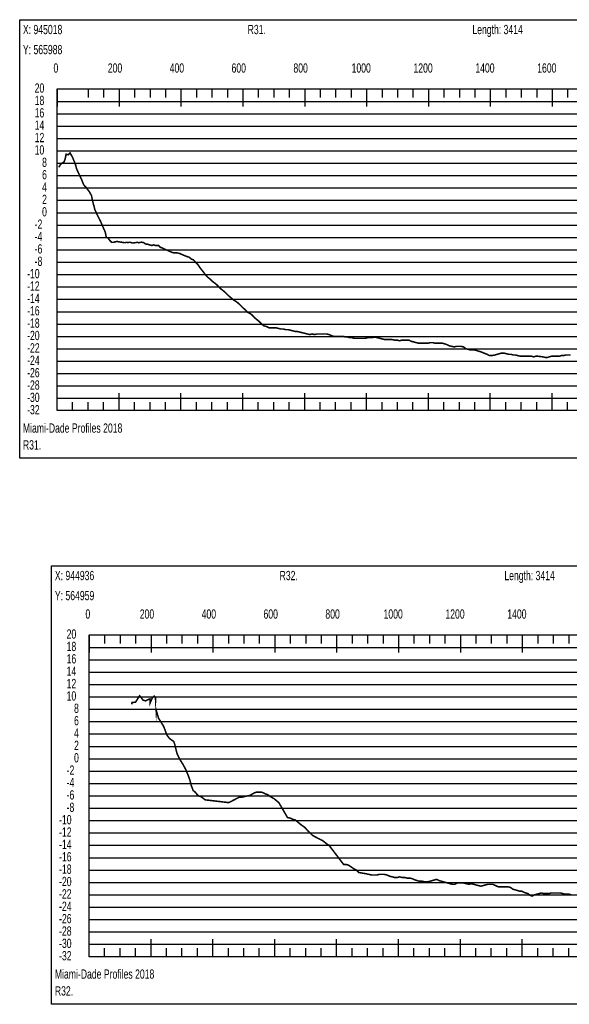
# Model space of a CAD drawing. Header units: inches. Extents: x 471865 to 538526, y 1054316 to 1102451.
# Tile 76 of 131: x 491028 to 492804, y 1099200 to 1102383. Entities that reach past the tile are written whole.
import ezdxf

# ---------------------------------------------------------------- set-up
doc = ezdxf.new("R2010")
doc.units = ezdxf.units.IN
doc.header["$MEASUREMENT"] = 0
for name, color, linetype in [('LABELS', 7, 'Continuous'), ('X_Gr1', 7, 'Continuous'), ('XSECTION', 7, 'Continuous')]:
    doc.layers.add(name, color=color, linetype=linetype)
doc.styles.get("Standard").update_dxf_attribs({"font": 'arial.ttf'})

msp = doc.modelspace()

# ---------------------------------------------------------------- linework, layer by layer
at = {"layer": 'X_Gr1', "color": 6, "linetype": 'Continuous', "lineweight": 18, "true_color": 0xff00ff, "transparency": 33554687, "const_width": 5}
for points in [[(491154.2, 1101906.2), (491154.2, 1101906.2), (491160.5, 1101916.6), (491171, 1101923.6), (491175, 1101933.4), (491178, 1101948.4), (491184.5, 1101946.8), (491190.7, 1101953), (491198.9, 1101938.2), (491206, 1101920.8), (491208.6, 1101913.3), (491208.8, 1101913.6), (491211.9, 1101901.1), (491215.4, 1101893.4), (491222.9, 1101877.4), (491227.9, 1101866.9), (491234.6, 1101849.8), (491243.9, 1101839.5), (491253.5, 1101826.5), (491260.1, 1101814.6), (491263.4, 1101797.6), (491271.1, 1101769.1), (491279.3, 1101750.9), (491289.3, 1101731.6), (491299.1, 1101708.8), (491304.4, 1101696.9), (491308, 1101678.7), (491312.2, 1101678.9), (491319, 1101669.9), (491325.4, 1101663.7), (491331, 1101663.7), (491335.8, 1101665), (491342.7, 1101666.7), (491349, 1101665.3), (491355.3, 1101664.3), (491361.5, 1101663.3), (491363.1, 1101663), (491369.2, 1101662.4), (491372.1, 1101663.8), (491377.4, 1101663.3), (491385.1, 1101663.9), (491392.2, 1101661.4), (491401, 1101662.5), (491408.5, 1101664), (491412.5, 1101662.3), (491421.3, 1101664.2), (491428.3, 1101662.8), (491435.1, 1101658.2), (491440.9, 1101657.5), (491448.3, 1101655.5), (491455.2, 1101653.5), (491461.1, 1101655.5), (491466.2, 1101653.5), (491471.5, 1101653.5), (491477, 1101653.5), (491482.4, 1101647.5), (491488.4, 1101645.5), (491495.4, 1101642.2), (491501.7, 1101639.4), (491508, 1101636.6), (491514.3, 1101633.8), (491519.7, 1101631.5), (491527.4, 1101629.5), (491536.5, 1101629.5), (491545.6, 1101627.5), (491554.1, 1101623.5), (491569.2, 1101617.5), (491576, 1101615.5), (491582.5, 1101609.5), (491589.1, 1101607.5), (491596.4, 1101599.5), (491604.1, 1101591.5), (491612.2, 1101579.5), (491620.3, 1101569.5), (491627.8, 1101559.5), (491635, 1101551.5), (491642.4, 1101545.5), (491650.6, 1101537.5), (491658.9, 1101531.5), (491666.3, 1101525.5), (491673.2, 1101517.5), (491680.3, 1101511.5), (491688.2, 1101505.5), (491696.8, 1101497.5), (491704.8, 1101489.5), (491712.1, 1101483.5), (491718.8, 1101477.5), (491725.8, 1101473.5), (491733.8, 1101467.5), (491742.1, 1101459.5), (491750, 1101451.5), (491757.1, 1101445.5), (491764.7, 1101437.5), (491772.8, 1101433.5), (491780.3, 1101427.5), (491787.6, 1101419.5), (491795, 1101413.5), (491802.3, 1101407.5), (491809.9, 1101399.5), (491817.9, 1101393.5), (491826.1, 1101391.5), (491833.6, 1101387.5), (491840.8, 1101387.5), (491848.2, 1101387.5), (491856.1, 1101387.5), (491864.5, 1101385.5), (491872.3, 1101383.5), (491879.6, 1101383.5), (491887, 1101381.5), (491895, 1101381.5), (491903.4, 1101379.5), (491911.4, 1101377.5), (491918.8, 1101375.5), (491925.8, 1101375.5), (491933, 1101373.5), (491941.1, 1101371.5), (491949.6, 1101369.5), (491957.8, 1101367.5), (491965.6, 1101365.5), (491973.2, 1101367.5), (491981.2, 1101365.5), (491989.3, 1101367.5), (491997.4, 1101367.5), (492005, 1101367.5), (492012.3, 1101367.5), (492019.9, 1101367.5), (492028.2, 1101365.5), (492036.8, 1101361.5), (492044.6, 1101359.5), (492051.6, 1101359.5), (492058.8, 1101359.5), (492066.7, 1101359.5), (492074.6, 1101359.5), (492081.6, 1101357.5), (492087.7, 1101357.5), (492094.2, 1101355.5), (492101.7, 1101355.5), (492109.7, 1101353.5), (492116.6, 1101353.5), (492122.8, 1101353.5), (492129.8, 1101353.5), (492145.8, 1101353.5), (492153, 1101355.5), (492159.9, 1101355.5), (492167.4, 1101355.5), (492175.2, 1101357.5), (492183.4, 1101355.5), (492191.8, 1101353.5), (492199.9, 1101351.5), (492207.6, 1101349.5), (492214.7, 1101349.5), (492222.4, 1101349.5), (492231.1, 1101349.5), (492240, 1101347.5), (492248.3, 1101347.5), (492255.9, 1101345.5), (492263.5, 1101347.5), (492271.1, 1101347.5), (492278.5, 1101347.5), (492286.4, 1101347.5), (492294.4, 1101343.5), (492302.3, 1101341.5), (492309.7, 1101339.5), (492317, 1101337.5), (492324.6, 1101337.5), (492332, 1101337.5), (492339.9, 1101337.5), (492347.8, 1101337.5), (492355.1, 1101339.5), (492362.3, 1101339.5), (492370.1, 1101337.5), (492378.4, 1101337.5), (492386.6, 1101337.5), (492394.3, 1101337.5), (492401.4, 1101335.5), (492408.1, 1101333.5), (492415.5, 1101329.5), (492423.9, 1101327.5), (492432.3, 1101325.5), (492440, 1101327.5), (492447, 1101327.5), (492454.3, 1101327.5), (492462.4, 1101325.5), (492470.6, 1101319.5), (492478.2, 1101317.5), (492484.9, 1101315.5), (492491.7, 1101315.5), (492498.8, 1101315.5), (492505.9, 1101313.5), (492512.8, 1101311.5), (492519.1, 1101309.5), (492539.1, 1101301.5), (492546.6, 1101297.5), (492554.8, 1101297.5), (492563.6, 1101299.5), (492571.2, 1101301.5), (492577.8, 1101303.5), (492585.1, 1101305.5), (492593.3, 1101305.5), (492601.8, 1101303.5), (492609.5, 1101301.5), (492616.6, 1101301.5), (492623.7, 1101299.5), (492630.7, 1101299.5), (492638.4, 1101297.5), (492646.5, 1101295.5), (492653.7, 1101295.5), (492659.7, 1101295.5), (492665.8, 1101295.5), (492673.6, 1101295.5), (492682.2, 1101295.5), (492689.9, 1101293.5), (492696.1, 1101295.5), (492702.4, 1101295.5), (492719.2, 1101293.5), (492727.1, 1101291.5), (492733.7, 1101291.5), (492739.7, 1101293.5), (492747.1, 1101295.5), (492755.6, 1101295.5), (492763.9, 1101295.5), (492771.4, 1101295.5), (492778, 1101297.5), (492785.6, 1101297.5), (492793.8, 1101299.5), (492801.7, 1101299.5), (492809, 1101299.5)], [(491389.8, 1100169.7), (491389.8, 1100169.7), (491390.8, 1100175.9), (491396.2, 1100176.4), (491402.4, 1100177.3), (491415.7, 1100198), (491427.1, 1100183.1), (491434.7, 1100181.5), (491448.9, 1100187.9), (491449.2, 1100173.8), (491456.4, 1100190.8), (491462.3, 1100196.7), (491466.7, 1100192.6), (491469.3, 1100147.3), (491469.5, 1100149.7), (491476.8, 1100125), (491484.4, 1100113.1), (491493.5, 1100098.3), (491503.4, 1100071.5), (491511.8, 1100059.9), (491525.9, 1100049.9), (491529.2, 1100040.3), (491536.2, 1100011.6), (491544.6, 1099993.6), (491556.1, 1099975.2), (491564.7, 1099959.2), (491572.4, 1099940.7), (491578.5, 1099923.8), (491582.1, 1099908.8), (491588.6, 1099891.6), (491595.6, 1099885.7), (491601.9, 1099878), (491607.9, 1099873.1), (491613.7, 1099871.8), (491621.2, 1099866.2), (491627.2, 1099861.4), (491633.5, 1099860.6), (491639.9, 1099859.9), (491646.2, 1099859.1), (491652.5, 1099858.4), (491658.9, 1099857.6), (491665.2, 1099856.9), (491671.6, 1099856.1), (491677.9, 1099855.4), (491684.2, 1099854.6), (491690.6, 1099853.9), (491696.9, 1099853.1), (491703.7, 1099852.3), (491710.6, 1099855.8), (491716.8, 1099859.1), (491723.1, 1099862.4), (491729.3, 1099865.7), (491738.4, 1099870.3), (491747.7, 1099870.3), (491756.7, 1099872.3), (491765.4, 1099874.3), (491773.1, 1099876.3), (491780.2, 1099880.3), (491787, 1099884.3), (491794.1, 1099886.3), (491801.3, 1099886.3), (491808.2, 1099886.3), (491815.2, 1099884.3), (491822.1, 1099880.3), (491829.4, 1099878.3), (491837, 1099872.3), (491844.2, 1099868.3), (491851.2, 1099864.3), (491858.2, 1099858.3), (491865.6, 1099852.3), (491870.8, 1099843.3), (491876, 1099834.4), (491881.2, 1099825.4), (491886.4, 1099816.4), (491891.6, 1099807.4), (491893.4, 1099804.3), (491902, 1099802.3), (491910.9, 1099798.3), (491918.8, 1099796.3), (491925.9, 1099790.3), (491932.9, 1099784.3), (491940.8, 1099778.3), (491949.5, 1099772.3), (491958.2, 1099762.3), (491966.9, 1099754.3), (491974.8, 1099746.3), (491982, 1099742.3), (491989.4, 1099738.3), (491997.3, 1099734.3), (492005.7, 1099730.3), (492013.9, 1099724.3), (492021.3, 1099718.3), (492027.8, 1099714.3), (492033, 1099707.5), (492038.2, 1099700.6), (492043.4, 1099693.8), (492048.6, 1099687), (492053.8, 1099680.2), (492059, 1099673.4), (492064.2, 1099666.5), (492069.4, 1099659.7), (492074.6, 1099652.9), (492075.1, 1099652.3), (492082.5, 1099652.3), (492090.5, 1099650.3), (492099.3, 1099644.3), (492108.2, 1099638.3), (492116.5, 1099634.3), (492124.4, 1099626.3), (492129.7, 1099625.4), (492134.9, 1099624.5), (492140.1, 1099623.6), (492145.3, 1099622.8), (492148, 1099622.3), (492156.7, 1099620.3), (492166, 1099618.3), (492174.6, 1099618.3), (492182.5, 1099618.3), (492190.4, 1099620.3), (492198.5, 1099620.3), (492207, 1099620.3), (492215.4, 1099618.3), (492223.9, 1099614.3), (492232.2, 1099612.3), (492239.7, 1099610.3), (492247.6, 1099610.3), (492256.1, 1099612.3), (492264.6, 1099610.3), (492272.5, 1099610.3), (492280, 1099608.3), (492288.4, 1099608.3), (492297.4, 1099606.3), (492305.9, 1099602.3), (492319.4, 1099598.3), (492327.7, 1099598.3), (492337.4, 1099596.3), (492346.8, 1099596.3), (492354.6, 1099598.3), (492361.4, 1099600.3), (492368.5, 1099602.3), (492375.9, 1099604.3), (492383.5, 1099600.3), (492388.4, 1099598.9), (492393.3, 1099597.5), (492398.2, 1099596.2), (492403.1, 1099594.8), (492408, 1099593.4), (492412.9, 1099592), (492417.8, 1099590.6), (492422.7, 1099589.2), (492426.1, 1099588.3), (492434.3, 1099588.3), (492441.7, 1099592.3), (492446.8, 1099592.3), (492451.9, 1099592.3), (492457, 1099592.3), (492462.2, 1099592.3), (492463, 1099592.3), (492480, 1099588.3), (492488, 1099590.3), (492493.2, 1099588.9), (492498.4, 1099587.5), (492503.6, 1099586), (492508.8, 1099584.6), (492509.9, 1099584.3), (492518.3, 1099582.3), (492526.4, 1099584.3), (492534, 1099586.3), (492541.5, 1099588.3), (492549.2, 1099588.3), (492557.4, 1099588.3), (492565.9, 1099584.3), (492574.4, 1099580.3), (492589.3, 1099580.3), (492597, 1099580.3), (492605.4, 1099580.3), (492613.9, 1099578.3), (492622.2, 1099572.3), (492629.8, 1099570.3), (492636.6, 1099568.3), (492643.4, 1099566.3), (492650.6, 1099566.3), (492657.5, 1099562.3), (492662.5, 1099560.8), (492667.4, 1099559.3), (492670.9, 1099558.3), (492677.8, 1099552.3), (492685.1, 1099550.3), (492692.3, 1099554.3), (492697.5, 1099555.7), (492702.7, 1099557.2), (492707.9, 1099558.6), (492713.1, 1099560.1), (492713.8, 1099560.3), (492722.1, 1099558.3), (492730.5, 1099558.3), (492738.6, 1099558.3), (492746.3, 1099560.3), (492753.7, 1099560.3), (492760.9, 1099560.3), (492768.3, 1099560.3), (492775.8, 1099560.3), (492783.8, 1099558.3), (492791.2, 1099556.3), (492797.2, 1099556.3), (492803.3, 1099556.3), (492810.9, 1099554.3)]]:
    msp.add_lwpolyline(points, dxfattribs=at)
at = {"layer": 'XSECTION', "color": 18, "linetype": 'Continuous', "true_color": 0x000000}
for points in [[(491027.9, 1102383.5), (494670.3, 1102383.5), (494670.3, 1100965.5), (491027.9, 1100965.5), (491027.9, 1102383.5)], [(491149.1, 1102159.5), (494549.1, 1102159.5), (494549.1, 1101119.5), (491149.1, 1101119.5), (491149.1, 1102159.5)], [(491149.1, 1102159.5), (491149.1, 1102103.1)], [(491149.1, 1102159.5), (491149.1, 1102103.1)], [(491149.1, 1102159.5), (491149.1, 1102131.5)], [(491149.1, 1102159.5), (491149.1, 1102131.5)], [(491249.1, 1102159.5), (491249.1, 1102131.5)], [(491299.1, 1102159.5), (491299.1, 1102131.5)], [(491349.1, 1102159.5), (491349.1, 1102103.1)], [(491349.1, 1102159.5), (491349.1, 1102131.5)], [(491399.1, 1102159.5), (491399.1, 1102131.5)], [(491449.1, 1102159.5), (491449.1, 1102131.5)], [(491499.1, 1102159.5), (491499.1, 1102131.5)], [(491549.1, 1102159.5), (491549.1, 1102103.1)], [(491549.1, 1102159.5), (491549.1, 1102131.5)], [(491599.1, 1102159.5), (491599.1, 1102131.5)], [(491649.1, 1102159.5), (491649.1, 1102131.5)], [(491699.1, 1102159.5), (491699.1, 1102131.5)], [(491749.1, 1102159.5), (491749.1, 1102103.1)], [(491749.1, 1102159.5), (491749.1, 1102131.5)], [(491799.1, 1102159.5), (491799.1, 1102131.5)], [(491849.1, 1102159.5), (491849.1, 1102131.5)], [(491899.1, 1102159.5), (491899.1, 1102131.5)], [(491949.1, 1102159.5), (491949.1, 1102103.1)], [(491949.1, 1102159.5), (491949.1, 1102131.5)], [(491999.1, 1102159.5), (491999.1, 1102131.5)], [(492049.1, 1102159.5), (492049.1, 1102131.5)], [(492099.1, 1102159.5), (492099.1, 1102131.5)], [(492149.1, 1102159.5), (492149.1, 1102103.1)], [(492149.1, 1102159.5), (492149.1, 1102131.5)], [(492199.1, 1102159.5), (492199.1, 1102131.5)], [(492249.1, 1102159.5), (492249.1, 1102131.5)], [(492299.1, 1102159.5), (492299.1, 1102131.5)], [(492349.1, 1102159.5), (492349.1, 1102103.1)], [(492349.1, 1102159.5), (492349.1, 1102131.5)], [(492399.1, 1102159.5), (492399.1, 1102131.5)], [(492449.1, 1102159.5), (492449.1, 1102131.5)], [(492499.1, 1102159.5), (492499.1, 1102131.5)], [(492549.1, 1102159.5), (492549.1, 1102103.1)], [(492549.1, 1102159.5), (492549.1, 1102131.5)], [(492599.1, 1102159.5), (492599.1, 1102131.5)], [(492649.1, 1102159.5), (492649.1, 1102131.5)], [(492699.1, 1102159.5), (492699.1, 1102131.5)], [(492749.1, 1102159.5), (492749.1, 1102103.1)], [(492749.1, 1102159.5), (492749.1, 1102131.5)], [(492799.1, 1102159.5), (492799.1, 1102131.5)], [(491149.1, 1101919.5), (491177.1, 1101919.5)], [(491149.1, 1101719.5), (491177.1, 1101719.5)], [(491149.1, 1101519.5), (491177.1, 1101519.5)], [(491149.1, 1101319.5), (491177.1, 1101319.5)], [(491149.1, 1101119.5), (491149.1, 1101175.9)], [(491149.1, 1101119.5), (491149.1, 1101175.9)], [(491349.1, 1101119.5), (491349.1, 1101175.9)], [(491549.1, 1101119.5), (491549.1, 1101175.9)], [(491749.1, 1101119.5), (491749.1, 1101175.9)], [(491949.1, 1101119.5), (491949.1, 1101175.9)], [(492149.1, 1101119.5), (492149.1, 1101175.9)], [(492349.1, 1101119.5), (492349.1, 1101175.9)], [(492549.1, 1101119.5), (492549.1, 1101175.9)], [(492749.1, 1101119.5), (492749.1, 1101175.9)], [(491149.1, 1101119.5), (491149.1, 1101147.5)], [(491149.1, 1101119.5), (491149.1, 1101147.5)], [(491199.1, 1101119.5), (491199.1, 1101147.5)], [(491249.1, 1101119.5), (491249.1, 1101147.5)], [(491299.1, 1101119.5), (491299.1, 1101147.5)], [(491349.1, 1101119.5), (491349.1, 1101147.5)], [(491399.1, 1101119.5), (491399.1, 1101147.5)], [(491449.1, 1101119.5), (491449.1, 1101147.5)], [(491499.1, 1101119.5), (491499.1, 1101147.5)], [(491549.1, 1101119.5), (491549.1, 1101147.5)], [(491599.1, 1101119.5), (491599.1, 1101147.5)], [(491649.1, 1101119.5), (491649.1, 1101147.5)], [(491699.1, 1101119.5), (491699.1, 1101147.5)], [(491749.1, 1101119.5), (491749.1, 1101147.5)], [(491799.1, 1101119.5), (491799.1, 1101147.5)], [(491849.1, 1101119.5), (491849.1, 1101147.5)], [(491899.1, 1101119.5), (491899.1, 1101147.5)], [(491949.1, 1101119.5), (491949.1, 1101147.5)], [(491999.1, 1101119.5), (491999.1, 1101147.5)], [(492049.1, 1101119.5), (492049.1, 1101147.5)], [(492099.1, 1101119.5), (492099.1, 1101147.5)], [(492149.1, 1101119.5), (492149.1, 1101147.5)], [(492199.1, 1101119.5), (492199.1, 1101147.5)], [(492249.1, 1101119.5), (492249.1, 1101147.5)], [(492299.1, 1101119.5), (492299.1, 1101147.5)], [(492349.1, 1101119.5), (492349.1, 1101147.5)], [(492399.1, 1101119.5), (492399.1, 1101147.5)], [(492449.1, 1101119.5), (492449.1, 1101147.5)], [(492499.1, 1101119.5), (492499.1, 1101147.5)], [(492549.1, 1101119.5), (492549.1, 1101147.5)], [(492599.1, 1101119.5), (492599.1, 1101147.5)], [(492649.1, 1101119.5), (492649.1, 1101147.5)], [(492699.1, 1101119.5), (492699.1, 1101147.5)], [(492749.1, 1101119.5), (492749.1, 1101147.5)], [(492799.1, 1101119.5), (492799.1, 1101147.5)], [(491131.2, 1100618.3), (494773.6, 1100618.3), (494773.6, 1099200.3), (491131.2, 1099200.3), (491131.2, 1100618.3)], [(491252.4, 1100394.3), (494652.4, 1100394.3), (494652.4, 1099354.3), (491252.4, 1099354.3), (491252.4, 1100394.3)], [(491252.4, 1100394.3), (491252.4, 1100337.9)], [(491252.4, 1100394.3), (491252.4, 1100337.9)], [(491252.4, 1100394.3), (491252.4, 1100366.3)], [(491252.4, 1100394.3), (491252.4, 1100366.3)], [(491302.4, 1100394.3), (491302.4, 1100366.3)], [(491352.4, 1100394.3), (491352.4, 1100366.3)], [(491402.4, 1100394.3), (491402.4, 1100366.3)], [(491452.4, 1100394.3), (491452.4, 1100337.9)], [(491452.4, 1100394.3), (491452.4, 1100366.3)], [(491502.4, 1100394.3), (491502.4, 1100366.3)], [(491552.4, 1100394.3), (491552.4, 1100366.3)], [(491602.4, 1100394.3), (491602.4, 1100366.3)], [(491652.4, 1100394.3), (491652.4, 1100337.9)], [(491652.4, 1100394.3), (491652.4, 1100366.3)], [(491702.4, 1100394.3), (491702.4, 1100366.3)], [(491752.4, 1100394.3), (491752.4, 1100366.3)], [(491802.4, 1100394.3), (491802.4, 1100366.3)], [(491852.4, 1100394.3), (491852.4, 1100337.9)], [(491852.4, 1100394.3), (491852.4, 1100366.3)], [(491902.4, 1100394.3), (491902.4, 1100366.3)], [(491952.4, 1100394.3), (491952.4, 1100366.3)], [(492002.4, 1100394.3), (492002.4, 1100366.3)], [(492052.4, 1100394.3), (492052.4, 1100337.9)], [(492052.4, 1100394.3), (492052.4, 1100366.3)], [(492102.4, 1100394.3), (492102.4, 1100366.3)], [(492152.4, 1100394.3), (492152.4, 1100366.3)], [(492202.4, 1100394.3), (492202.4, 1100366.3)], [(492252.4, 1100394.3), (492252.4, 1100337.9)], [(492252.4, 1100394.3), (492252.4, 1100366.3)], [(492302.4, 1100394.3), (492302.4, 1100366.3)], [(492352.4, 1100394.3), (492352.4, 1100366.3)], [(492402.4, 1100394.3), (492402.4, 1100366.3)], [(492452.4, 1100394.3), (492452.4, 1100337.9)], [(492452.4, 1100394.3), (492452.4, 1100366.3)], [(492502.4, 1100394.3), (492502.4, 1100366.3)], [(492552.4, 1100394.3), (492552.4, 1100366.3)], [(492602.4, 1100394.3), (492602.4, 1100366.3)], [(492652.4, 1100394.3), (492652.4, 1100337.9)], [(492652.4, 1100394.3), (492652.4, 1100366.3)], [(492702.4, 1100394.3), (492702.4, 1100366.3)], [(492752.4, 1100394.3), (492752.4, 1100366.3)], [(492802.4, 1100394.3), (492802.4, 1100366.3)], [(491252.4, 1100154.3), (491280.4, 1100154.3)], [(491252.4, 1099954.3), (491280.4, 1099954.3)], [(491252.4, 1099754.3), (491280.4, 1099754.3)], [(491252.4, 1099554.3), (491280.4, 1099554.3)], [(491252.4, 1099354.3), (491252.4, 1099410.7)], [(491252.4, 1099354.3), (491252.4, 1099410.7)], [(491452.4, 1099354.3), (491452.4, 1099410.7)], [(491652.4, 1099354.3), (491652.4, 1099410.7)], [(491852.4, 1099354.3), (491852.4, 1099410.7)], [(492052.4, 1099354.3), (492052.4, 1099410.7)], [(492252.4, 1099354.3), (492252.4, 1099410.7)], [(492452.4, 1099354.3), (492452.4, 1099410.7)], [(492652.4, 1099354.3), (492652.4, 1099410.7)], [(491252.4, 1099354.3), (491252.4, 1099382.3)], [(491252.4, 1099354.3), (491252.4, 1099382.3)], [(491302.4, 1099354.3), (491302.4, 1099382.3)], [(491352.4, 1099354.3), (491352.4, 1099382.3)], [(491402.4, 1099354.3), (491402.4, 1099382.3)], [(491452.4, 1099354.3), (491452.4, 1099382.3)], [(491502.4, 1099354.3), (491502.4, 1099382.3)], [(491552.4, 1099354.3), (491552.4, 1099382.3)], [(491602.4, 1099354.3), (491602.4, 1099382.3)], [(491652.4, 1099354.3), (491652.4, 1099382.3)], [(491702.4, 1099354.3), (491702.4, 1099382.3)], [(491752.4, 1099354.3), (491752.4, 1099382.3)], [(491802.4, 1099354.3), (491802.4, 1099382.3)], [(491852.4, 1099354.3), (491852.4, 1099382.3)], [(491902.4, 1099354.3), (491902.4, 1099382.3)], [(491952.4, 1099354.3), (491952.4, 1099382.3)], [(492002.4, 1099354.3), (492002.4, 1099382.3)], [(492052.4, 1099354.3), (492052.4, 1099382.3)], [(492102.4, 1099354.3), (492102.4, 1099382.3)], [(492152.4, 1099354.3), (492152.4, 1099382.3)], [(492202.4, 1099354.3), (492202.4, 1099382.3)], [(492252.4, 1099354.3), (492252.4, 1099382.3)], [(492302.4, 1099354.3), (492302.4, 1099382.3)], [(492352.4, 1099354.3), (492352.4, 1099382.3)], [(492402.4, 1099354.3), (492402.4, 1099382.3)], [(492452.4, 1099354.3), (492452.4, 1099382.3)], [(492502.4, 1099354.3), (492502.4, 1099382.3)], [(492552.4, 1099354.3), (492552.4, 1099382.3)], [(492602.4, 1099354.3), (492602.4, 1099382.3)], [(492652.4, 1099354.3), (492652.4, 1099382.3)], [(492702.4, 1099354.3), (492702.4, 1099382.3)], [(492752.4, 1099354.3), (492752.4, 1099382.3)], [(492802.4, 1099354.3), (492802.4, 1099382.3)]]:
    msp.add_lwpolyline(points, dxfattribs=at)
at = {"layer": 'XSECTION', "color": 18, "true_color": 0x000000}
for points in [[(491149.1, 1102119.5), (494549.1, 1102119.5)], [(491149.1, 1102079.5), (494549.1, 1102079.5)], [(491149.1, 1102039.5), (494549.1, 1102039.5)], [(491149.1, 1101999.5), (494549.1, 1101999.5)], [(491149.1, 1101959.5), (494549.1, 1101959.5)], [(491149.1, 1101919.5), (494549.1, 1101919.5)], [(491149.1, 1101879.5), (494549.1, 1101879.5)], [(491149.1, 1101839.5), (494549.1, 1101839.5)], [(491149.1, 1101799.5), (494549.1, 1101799.5)], [(491149.1, 1101759.5), (494549.1, 1101759.5)], [(491149.1, 1101719.5), (494549.1, 1101719.5)], [(491149.1, 1101679.5), (494549.1, 1101679.5)], [(491149.1, 1101639.5), (494549.1, 1101639.5)], [(491149.1, 1101599.5), (494549.1, 1101599.5)], [(491149.1, 1101559.5), (494549.1, 1101559.5)], [(491149.1, 1101519.5), (494549.1, 1101519.5)], [(491149.1, 1101479.5), (494549.1, 1101479.5)], [(491149.1, 1101439.5), (494549.1, 1101439.5)], [(491149.1, 1101399.5), (494549.1, 1101399.5)], [(491149.1, 1101359.5), (494549.1, 1101359.5)], [(491149.1, 1101319.5), (494549.1, 1101319.5)], [(491149.1, 1101279.5), (494549.1, 1101279.5)], [(491149.1, 1101239.5), (494549.1, 1101239.5)], [(491149.1, 1101199.5), (494549.1, 1101199.5)], [(491149.1, 1101159.5), (494549.1, 1101159.5)], [(491252.4, 1100354.3), (494652.4, 1100354.3)], [(491252.4, 1100314.3), (494652.4, 1100314.3)], [(491252.4, 1100274.3), (494652.4, 1100274.3)], [(491252.4, 1100234.3), (494652.4, 1100234.3)], [(491252.4, 1100194.3), (494652.4, 1100194.3)], [(491252.4, 1100154.3), (494652.4, 1100154.3)], [(491252.4, 1100114.3), (494652.4, 1100114.3)], [(491252.4, 1100074.3), (494652.4, 1100074.3)], [(491252.4, 1100034.3), (494652.4, 1100034.3)], [(491252.4, 1099994.3), (494652.4, 1099994.3)], [(491252.4, 1099954.3), (494652.4, 1099954.3)], [(491252.4, 1099914.3), (494652.4, 1099914.3)], [(491252.4, 1099874.3), (494652.4, 1099874.3)], [(491252.4, 1099834.3), (494652.4, 1099834.3)], [(491252.4, 1099794.3), (494652.4, 1099794.3)], [(491252.4, 1099754.3), (494652.4, 1099754.3)], [(491252.4, 1099714.3), (494652.4, 1099714.3)], [(491252.4, 1099674.3), (494652.4, 1099674.3)], [(491252.4, 1099634.3), (494652.4, 1099634.3)], [(491252.4, 1099594.3), (494652.4, 1099594.3)], [(491252.4, 1099554.3), (494652.4, 1099554.3)], [(491252.4, 1099514.3), (494652.4, 1099514.3)], [(491252.4, 1099474.3), (494652.4, 1099474.3)], [(491252.4, 1099434.3), (494652.4, 1099434.3)], [(491252.4, 1099394.3), (494652.4, 1099394.3)]]:
    msp.add_lwpolyline(points, dxfattribs=at)

# ---------------------------------------------------------------- texts
at = {"layer": 'LABELS', "color": 18, "true_color": 0x000000, "width": 0.666667}
for s, p in [('X: 945018', (491038.3, 1102336.7)), ('R31.', (491764.7, 1102336.7)), ('Length: 3414', (492491.1, 1102336.7)), ('Y: 565988', (491038.3, 1102271.9)), ('0', (491137.1, 1102212.3)), ('0', (491137.1, 1102212.3)), ('200', (491312.7, 1102212.3)), ('400', (491512.7, 1102212.3)), ('600', (491712.7, 1102212.3)), ('800', (491912.7, 1102212.3)), ('1000', (492100.7, 1102212.3)), ('1200', (492300.7, 1102212.3)), ('1400', (492500.7, 1102212.3)), ('1600', (492700.7, 1102212.3)), ('20', (491076.3, 1102147.5)), ('18', (491076.3, 1102107.5)), ('16', (491076.3, 1102067.5)), ('14', (491076.3, 1102027.5)), ('12', (491076.3, 1101987.5)), ('10', (491076.3, 1101947.5)), ('8', (491100.3, 1101907.5)), ('6', (491100.3, 1101867.5)), ('4', (491100.3, 1101827.5)), ('2', (491100.3, 1101787.5)), ('0', (491100.3, 1101747.5)), ('-2', (491076.3, 1101707.5)), ('-4', (491076.3, 1101667.5)), ('-6', (491076.3, 1101627.5)), ('-8', (491076.3, 1101587.5)), ('-10', (491051.9, 1101547.5)), ('-12', (491051.9, 1101507.5)), ('-14', (491051.9, 1101467.5)), ('-16', (491051.9, 1101427.5)), ('-18', (491051.9, 1101387.5)), ('-20', (491051.9, 1101347.5)), ('-22', (491051.9, 1101307.5)), ('-24', (491051.9, 1101267.5)), ('-26', (491051.9, 1101227.5)), ('-28', (491051.9, 1101187.5)), ('-30', (491051.9, 1101147.5)), ('-32', (491051.9, 1101107.5)), ('Miami-Dade Profiles 2018', (491038.3, 1101048.3)), ('R31.', (491038.3, 1100993.9)), ('X: 944936', (491141.6, 1100571.5)), ('R32.', (491868, 1100571.5)), ('Length: 3414', (492594.4, 1100571.5)), ('Y: 564959', (491141.6, 1100506.7)), ('0', (491240.4, 1100447.1)), ('0', (491240.4, 1100447.1)), ('200', (491416, 1100447.1)), ('400', (491616, 1100447.1)), ('600', (491816, 1100447.1)), ('800', (492016, 1100447.1)), ('1000', (492204, 1100447.1)), ('1200', (492404, 1100447.1)), ('1400', (492604, 1100447.1)), ('20', (491179.6, 1100382.3)), ('18', (491179.6, 1100342.3)), ('16', (491179.6, 1100302.3)), ('14', (491179.6, 1100262.3)), ('12', (491179.6, 1100222.3)), ('10', (491179.6, 1100182.3)), ('8', (491203.6, 1100142.3)), ('6', (491203.6, 1100102.3)), ('4', (491203.6, 1100062.3)), ('2', (491203.6, 1100022.3)), ('0', (491203.6, 1099982.3)), ('-2', (491179.6, 1099942.3)), ('-4', (491179.6, 1099902.3)), ('-6', (491179.6, 1099862.3)), ('-8', (491179.6, 1099822.3)), ('-10', (491155.2, 1099782.3)), ('-12', (491155.2, 1099742.3)), ('-14', (491155.2, 1099702.3)), ('-16', (491155.2, 1099662.3)), ('-18', (491155.2, 1099622.3)), ('-20', (491155.2, 1099582.3)), ('-22', (491155.2, 1099542.3)), ('-24', (491155.2, 1099502.3)), ('-26', (491155.2, 1099462.3)), ('-28', (491155.2, 1099422.3)), ('-30', (491155.2, 1099382.3)), ('-32', (491155.2, 1099342.3)), ('Miami-Dade Profiles 2018', (491141.6, 1099283.1)), ('R32.', (491141.6, 1099228.7))]:
    msp.add_text(s, height=30, dxfattribs=at).set_placement(p)

doc.saveas('drawing.dxf')
